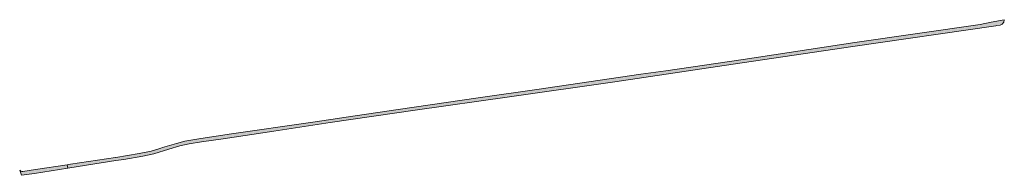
# Model space of a CAD drawing. Extents: x 97094 to 109644, y 463509 to 471969.
# Tile 31 of 256: x 98961 to 99360, y 467372 to 467435. Entities that reach past the tile are written whole.
import ezdxf

# ---------------------------------------------------------------- set-up
doc = ezdxf.new("R2010")
doc.units = 0
doc.layers.add('109 Onkruidbestrijding elementen', color=6, linetype='Continuous', lineweight=20, true_color=0xff00ff)

msp = doc.modelspace()

# ---------------------------------------------------------------- hatches: boundary and pattern name
at = {"layer": '109 Onkruidbestrijding elementen', "true_color": 0xff00ff}
for points in [[(99359.91, 467434.8), (99354.57, 467433.77), (99350.2, 467432.93), (99299.34, 467425.57), (99254.2, 467418.74), (99222.78, 467414.22), (99212.73, 467412.77), (99170.58, 467406.56), (99146.84, 467403.27), (99114.38, 467398.51), (99093.33, 467395.43), (99087.15, 467394.53), (99078.87, 467393.32), (99046.85, 467388.69), (99034.43, 467386.88), (99028.02, 467385.68), (99024.59, 467384.82), (99018.98, 467383.22), (99018.24, 467382.98), (99015.34, 467382.04), (99013.85, 467381.57), (99011.53, 467381.13), (99009.48, 467380.75), (99000, 467379.21), (98999.85, 467379.19), (98981.66, 467376.44), (98980.4, 467376.25), (98980.62, 467374.86), (98988.18, 467376.1), (99000, 467377.89), (99003.28, 467378.38), (99011, 467379.75), (99015.45, 467380.66), (99021.58, 467382.54), (99025.93, 467383.82), (99029.79, 467384.61), (99034.78, 467385.44), (99043.53, 467386.69), (99064.01, 467389.74), (99086.81, 467393.27), (99121.3, 467398.21), (99159.48, 467403.64), (99202.1, 467409.73), (99246.51, 467416.25), (99298.51, 467423.94), (99356.47, 467432.35), (99356.88, 467432.41), (99358.2, 467432.61), (99359.08, 467433), (99359.73, 467433.88), (99359.91, 467434.8)], [(98967.51, 467374.32), (98962.33, 467373.54), (98961.92, 467373.48), (98961.51, 467373.58), (98961.11, 467374.08), (98961.88, 467371.97), (98967.09, 467372.64), (98980.62, 467374.86), (98980.4, 467376.25), (98967.51, 467374.32)]]:
    msp.add_hatch(color=6, dxfattribs=at).paths.add_polyline_path(points)

# ---------------------------------------------------------------- linework, layer by layer
at = {"layer": '109 Onkruidbestrijding elementen', "color": 3, "true_color": 0x00ff00}
for points in [[(99359.91, 467434.8), (99354.57, 467433.77), (99350.2, 467432.93), (99299.34, 467425.57), (99254.2, 467418.74), (99222.78, 467414.22), (99212.73, 467412.77), (99170.58, 467406.56), (99146.84, 467403.27), (99114.38, 467398.51), (99093.33, 467395.43), (99087.15, 467394.53), (99078.87, 467393.32), (99046.85, 467388.69), (99034.43, 467386.88), (99028.02, 467385.68), (99024.59, 467384.82), (99018.98, 467383.22), (99018.24, 467382.98), (99015.34, 467382.04), (99013.85, 467381.57), (99011.53, 467381.13), (99009.48, 467380.75), (99000, 467379.21), (98999.85, 467379.19), (98981.66, 467376.44), (98980.4, 467376.25), (98980.62, 467374.86), (98988.18, 467376.1), (99000, 467377.89), (99003.28, 467378.38), (99011, 467379.75), (99015.45, 467380.66), (99021.58, 467382.54), (99025.93, 467383.82), (99029.79, 467384.61), (99034.78, 467385.44), (99043.53, 467386.69), (99064.01, 467389.74), (99086.81, 467393.27), (99121.3, 467398.21), (99159.48, 467403.64), (99202.1, 467409.73), (99246.51, 467416.25), (99298.51, 467423.94), (99356.47, 467432.35), (99356.88, 467432.41), (99358.2, 467432.61), (99359.08, 467433), (99359.73, 467433.88), (99359.91, 467434.8)], [(98967.51, 467374.32), (98962.33, 467373.54), (98961.92, 467373.48), (98961.51, 467373.58), (98961.11, 467374.08), (98961.88, 467371.97), (98967.09, 467372.64), (98980.62, 467374.86), (98980.4, 467376.25), (98967.51, 467374.32)]]:
    msp.add_lwpolyline(points, close=True, dxfattribs=at)

doc.saveas('drawing.dxf')
